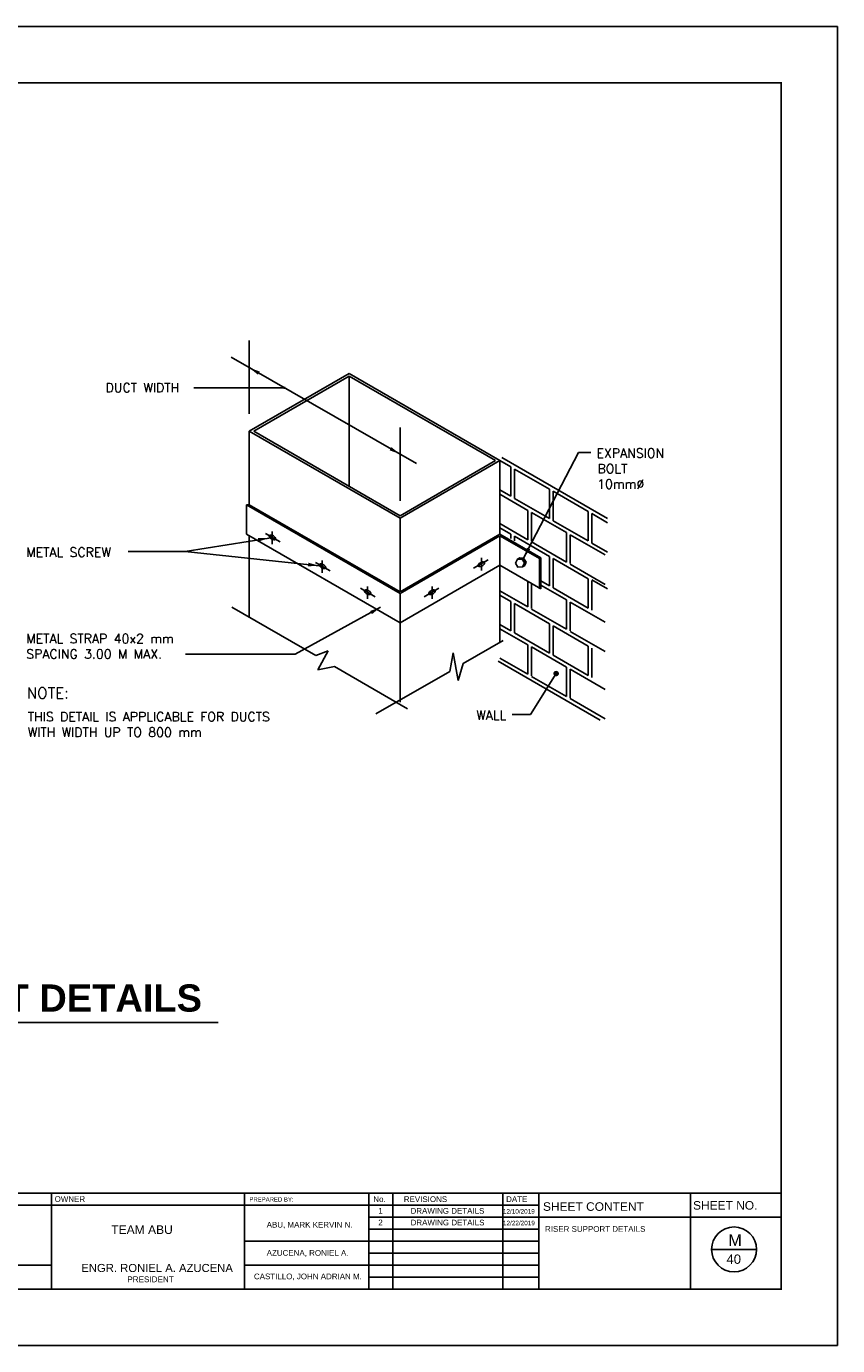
# Model space of a CAD drawing. Header units: millimetres. Extents: x 0 to 531, y -4 to 262.
# Tile 2 of 35: x 56 to 99, y 0 to 71. Entities that reach past the tile are written whole.
import ezdxf

# ---------------------------------------------------------------- set-up
doc = ezdxf.new("R2010")
doc.units = ezdxf.units.MM
doc.layers.add('.1', color=1, linetype='Continuous')
doc.layers.add('template', color=7, linetype='Continuous')
doc.styles.add('arial', font='arial.ttf')
doc.styles.add('S', font='ROMANS.SHX')

msp = doc.modelspace()

# ---------------------------------------------------------------- linework, layer by layer
at = {"layer": '.1', "color": 0}
msp.add_line((99.163, 70.553), (-0.113, 70.553), dxfattribs=at)
for p, q in [((67.779, 53.795), (67.779, 49.875)), ((66.805, 52.899), (76.702, 47.221)), ((67.779, 48.951), (73.106, 52.027)), ((68.014, 48.951), (73.106, 51.891)), ((73.106, 52.027), (81.149, 47.383)), ((73.106, 51.891), (73.106, 46.011)), ((73.106, 51.891), (80.914, 47.383)), ((69.651, 51.266), (64.813, 51.266)), ((67.779, 48.951), (67.779, 45.031)), ((75.822, 44.307), (67.779, 48.951)), ((75.822, 44.443), (68.014, 48.951)), ((75.822, 49.151), (75.822, 45.231)), ((75.822, 44.307), (81.149, 47.383)), ((75.822, 44.443), (80.914, 47.383)), ((81.149, 47.383), (81.732, 47.047)), ((81.149, 47.383), (81.149, 43.463)), ((81.247, 47.553), (86.894, 44.293)), ((85.334, 47.818), (82.413, 42.172)), ((85.999, 47.818), (85.334, 47.818)), ((81.732, 47.047), (81.732, 45.479)), ((81.928, 46.934), (81.928, 45.366)), ((81.928, 46.934), (83.795, 45.856)), ((81.732, 45.479), (81.149, 45.815)), ((83.795, 45.856), (83.795, 44.288)), ((82.64, 44.728), (81.149, 45.589)), ((83.795, 44.288), (81.928, 45.366)), ((83.991, 45.743), (85.858, 44.665)), ((83.991, 45.743), (83.991, 44.175)), ((67.779, 45.031), (67.622, 45.031)), ((67.622, 45.031), (67.622, 43.463)), ((67.622, 45.031), (75.822, 40.297)), ((75.822, 40.387), (67.779, 45.031)), ((82.64, 44.728), (82.64, 43.16)), ((84.703, 43.537), (82.836, 44.615)), ((82.836, 44.615), (82.836, 43.078)), ((85.858, 44.665), (85.858, 43.097)), ((86.054, 44.552), (86.894, 44.067)), ((86.054, 44.552), (86.054, 42.984)), ((75.822, 44.307), (75.822, 40.387)), ((81.149, 44.021), (82.64, 43.16)), ((81.149, 43.795), (81.732, 43.458)), ((85.858, 43.097), (83.991, 44.175)), ((68.833, 43.25), (64.359, 42.538)), ((67.622, 43.463), (75.822, 38.729)), ((67.779, 43.373), (67.779, 39.021)), ((68.641, 43.495), (69.424, 43.043)), ((69.001, 42.932), (69, 43.6)), ((81.149, 43.463), (75.822, 40.387)), ((81.149, 43.373), (75.822, 40.297)), ((81.149, 43.463), (83.336, 42.201)), ((81.149, 43.373), (81.149, 41.805)), ((81.149, 43.373), (83.258, 42.155)), ((81.732, 43.458), (81.732, 43.218)), ((81.928, 43.345), (81.928, 43.104)), ((81.928, 43.345), (83.795, 42.267)), ((82.836, 43.047), (84.703, 41.969)), ((84.703, 43.537), (84.703, 41.969)), ((86.766, 42.346), (84.899, 43.424)), ((84.899, 43.424), (84.899, 41.886)), ((86.894, 42.499), (86.054, 42.984)), ((64.359, 42.538), (61.321, 42.538)), ((71.506, 41.769), (64.359, 42.538)), ((83.795, 42.267), (83.795, 40.699)), ((71.312, 41.953), (72.096, 41.5)), ((71.672, 41.39), (71.672, 42.058)), ((81.149, 41.805), (75.822, 38.729)), ((80.524, 42.09), (79.741, 41.638)), ((80.164, 41.527), (80.165, 42.195)), ((81.149, 41.805), (81.149, 37.684)), ((81.149, 41.805), (83.336, 40.542)), ((82.095, 42.127), (82.209, 42.193)), ((82.209, 42.193), (82.413, 42.172)), ((82.34, 42.13), (82.413, 42.172)), ((82.345, 41.707), (82.456, 41.763)), ((82.413, 42.172), (82.547, 41.968)), ((82.547, 41.968), (82.456, 41.763)), ((82.464, 41.92), (82.547, 41.968)), ((83.258, 42.155), (83.258, 40.542)), ((83.336, 42.201), (83.336, 40.542)), ((83.991, 42.154), (83.991, 40.586)), ((83.991, 42.154), (85.858, 41.076)), ((84.899, 41.856), (86.766, 40.778)), ((82.64, 40.944), (82.64, 39.572)), ((82.836, 40.831), (82.836, 39.489)), ((83.795, 40.699), (83.336, 40.964)), ((85.858, 41.076), (85.858, 39.508)), ((86.054, 41.024), (86.894, 40.539)), ((86.054, 40.963), (86.054, 39.395)), ((73.717, 40.568), (74.501, 40.116)), ((74.077, 40.005), (74.077, 40.673)), ((75.822, 38.729), (75.822, 40.297)), ((77.899, 40.568), (77.116, 40.116)), ((77.539, 40.005), (77.54, 40.673)), ((81.149, 40.432), (82.64, 39.572)), ((81.149, 40.206), (81.732, 39.87)), ((84.703, 39.949), (83.336, 40.738)), ((85.858, 39.508), (83.991, 40.586)), ((71.325, 36.974), (66.84, 39.563)), ((74.784, 39.561), (70.23, 37.052)), ((81.732, 39.87), (81.732, 38.302)), ((81.928, 39.757), (81.928, 38.189)), ((81.928, 39.757), (83.795, 38.679)), ((82.836, 39.459), (84.703, 38.381)), ((84.703, 39.949), (84.703, 38.381)), ((84.899, 39.835), (84.899, 38.298)), ((86.766, 38.757), (84.899, 39.835)), ((75.822, 38.844), (75.822, 34.493)), ((81.732, 38.302), (81.149, 38.638)), ((82.64, 37.551), (81.149, 38.412)), ((83.795, 37.111), (81.928, 38.189)), ((83.795, 38.679), (83.795, 37.111)), ((83.991, 38.565), (85.858, 37.487)), ((83.991, 38.565), (83.991, 36.997)), ((84.899, 38.267), (86.766, 37.189)), ((79.197, 36.556), (81.32, 37.782)), ((82.64, 37.551), (82.64, 35.983)), ((82.836, 37.438), (82.836, 35.9)), ((84.703, 36.36), (82.836, 37.438)), ((85.858, 37.487), (85.858, 35.919)), ((86.054, 37.374), (86.054, 35.806)), ((70.23, 37.052), (64.379, 37.052)), ((71.325, 36.974), (71.989, 37.232)), ((71.989, 37.232), (71.429, 36.213)), ((78.469, 36.137), (78.658, 37.131)), ((78.658, 37.131), (78.913, 35.653)), ((81.051, 36.674), (86.497, 33.53)), ((81.149, 36.844), (82.64, 35.983)), ((85.858, 35.919), (83.991, 36.997)), ((71.429, 36.213), (72.332, 36.393)), ((76.227, 34.144), (72.332, 36.393)), ((74.537, 33.866), (78.469, 36.137)), ((78.913, 35.653), (79.197, 36.556)), ((84.149, 36.018), (82.783, 33.834)), ((84.703, 36.36), (84.703, 34.792)), ((86.766, 35.169), (84.899, 36.247)), ((84.899, 36.247), (84.899, 34.709)), ((82.836, 35.87), (84.703, 34.792)), ((84.899, 34.679), (86.766, 33.601)), ((82.783, 33.834), (81.8, 33.834)), ((38.402, 17.397), (66.117, 17.397))]:
    msp.add_line(p, q)
for points, const_width in [([(69.616, 51.266, 1), (69.685, 51.266, 1)], 0.0686), ([(84.075, 36.018, 1), (84.222, 36.018, 1)], 0.147)]:
    msp.add_lwpolyline(points, format="xyb", close=True, dxfattribs=dict(const_width=const_width))
for points in [[(68.966, 43.202, -0.051612), (68.904, 43.248, -0.065467), (68.864, 43.294, -0.104435), (68.843, 43.347, -0.173408), (68.849, 43.381, -0.173408), (68.876, 43.403, -0.104435), (68.932, 43.412, -0.065467), (68.992, 43.4, -0.051612), (69.062, 43.369, -0.051612), (69.125, 43.323, -0.065467), (69.165, 43.277, -0.104435), (69.185, 43.225, -0.173408), (69.179, 43.191, -0.173408), (69.152, 43.168, -0.104435), (69.097, 43.16, -0.065467), (69.037, 43.171, -0.051612)], [(71.638, 41.66, -0.051612), (71.575, 41.705, -0.065467), (71.536, 41.752, -0.104435), (71.515, 41.804, -0.173408), (71.521, 41.838, -0.173408), (71.548, 41.861, -0.104435), (71.603, 41.869, -0.065467), (71.663, 41.858, -0.051612), (71.734, 41.826, -0.051612), (71.796, 41.781, -0.065467), (71.836, 41.735, -0.104435), (71.857, 41.682, -0.173408), (71.851, 41.648, -0.173408), (71.824, 41.626, -0.104435), (71.768, 41.617, -0.065467), (71.708, 41.628, -0.051612)], [(80.206, 41.769, 0.051612), (80.268, 41.814, 0.065467), (80.308, 41.861, 0.104435), (80.329, 41.913, 0.173408), (80.322, 41.947, 0.173408), (80.296, 41.97, 0.104435), (80.24, 41.978, 0.065467), (80.18, 41.967, 0.051612), (80.11, 41.935, 0.051612), (80.047, 41.89, 0.065467), (80.007, 41.844, 0.104435), (79.987, 41.791, 0.173408), (79.993, 41.757, 0.173408), (80.02, 41.735, 0.104435), (80.075, 41.726, 0.065467), (80.135, 41.738, 0.051612)], [(74.043, 40.275, -0.051612), (73.98, 40.321, -0.065467), (73.94, 40.367, -0.104435), (73.92, 40.42, -0.173408), (73.926, 40.454, -0.173408), (73.953, 40.476, -0.104435), (74.008, 40.485, -0.065467), (74.068, 40.473, -0.051612), (74.139, 40.442, -0.051612), (74.201, 40.396, -0.065467), (74.241, 40.35, -0.104435), (74.262, 40.298, -0.173408), (74.256, 40.264, -0.173408), (74.229, 40.241, -0.104435), (74.173, 40.233, -0.065467), (74.113, 40.244, -0.051612)], [(77.574, 40.275, 0.051612), (77.636, 40.321, 0.065467), (77.676, 40.367, 0.104435), (77.697, 40.42, 0.173408), (77.69, 40.454, 0.173408), (77.664, 40.476, 0.104435), (77.608, 40.485, 0.065467), (77.548, 40.473, 0.051612), (77.478, 40.442, 0.051612), (77.415, 40.396, 0.065467), (77.375, 40.35, 0.104435), (77.355, 40.298, 0.173408), (77.361, 40.264, 0.173408), (77.388, 40.241, 0.104435), (77.443, 40.233, 0.065467), (77.503, 40.244, 0.051612)]]:
    msp.add_lwpolyline(points, format="xyb", close=True)
msp.add_lwpolyline([(81.976, 41.914), (82.1, 41.704), (82.345, 41.707), (82.464, 41.92), (82.34, 42.13), (82.095, 42.127)], close=True)
for points in [[(68.242, 51.965), (68.339, 52.136), (67.779, 52.34)], [(75.359, 48.101), (75.262, 47.931), (75.822, 47.726)], [(68.237, 43.257), (68.266, 43.063), (68.833, 43.25)], [(82.77, 42.65), (82.596, 42.74), (82.413, 42.172)], [(70.934, 41.935), (70.91, 41.741), (71.506, 41.769)], [(74.223, 39.357), (74.32, 39.187), (74.784, 39.561)]]:
    msp.add_solid(points)
at = {"layer": 'template'}
for p, q in [((99.163, 0.157), (99.163, 70.553)), ((5.904, 8.286), (96.154, 8.286)), ((57.226, 8.286), (57.226, 3.165)), ((67.529, 8.286), (67.529, 3.165)), ((74.158, 8.286), (74.158, 3.165)), ((75.438, 8.286), (75.438, 3.165)), ((81.303, 8.286), (81.303, 3.165)), ((83.223, 8.286), (83.223, 3.165)), ((91.318, 8.286), (91.318, 3.165)), ((21.75, 7.646), (78.321, 7.646)), ((76.562, 7.646), (83.223, 7.646)), ((74.158, 7.006), (84.918, 7.006)), ((74.158, 6.366), (83.223, 6.366)), ((81.557, 7.006), (96.154, 7.006)), ((67.529, 5.726), (78.321, 5.726)), ((76.562, 5.726), (83.223, 5.726)), ((74.158, 5.086), (83.223, 5.086)), ((92.439, 5.29), (94.839, 5.29)), ((21.75, 4.452), (57.226, 4.452)), ((67.529, 4.446), (78.321, 4.446)), ((76.562, 4.446), (83.223, 4.446)), ((74.158, 3.805), (83.223, 3.805)), ((-0.113, 0.157), (99.163, 0.157))]:
    msp.add_line(p, q, dxfattribs=at)
at = {"layer": 'template', "linetype": 'Continuous', "const_width": 0.0853}
msp.add_lwpolyline([(5.904, 3.165), (96.154, 3.165), (96.154, 67.544), (5.904, 67.544)], close=True, dxfattribs=at)
at = {"layer": 'template'}
msp.add_circle((93.639, 5.29), 1.2, dxfattribs=at)

# ---------------------------------------------------------------- texts
at = {"style": 'S'}
for s, height, p in [('DUCT WIDTH', 0.49, (60.112, 51.029)), ('EXPANSION ', 0.49, (86.299, 47.537)), ('BOLT', 0.49, (86.354, 46.705)), ('10mm%%C', 0.49, (86.335, 45.884)), ('METAL SCREW', 0.49, (55.879, 42.248)), ('METAL STRAP 40x2 mm', 0.49, (55.88, 37.641)), ('SPACING 3.00 M MAX.', 0.49, (55.88, 36.82)), ('NOTE:', 0.588, (55.911, 34.684)), ('THIS DETAIL IS APPLICABLE FOR DUCTS', 0.49, (55.963, 33.474)), ('WALL', 0.49, (79.887, 33.555)), ('WITH WIDTH UP TO 800 mm', 0.49, (55.963, 32.645))]:
    msp.add_text(s, height=height, dxfattribs=at).set_placement(p)
at = {"insert": (39.451, 19.431), "char_height": 1.45195, "attachment_point": 1, "style": 'arial'}
msp.add_mtext_dynamic_manual_height_columns('{\\fArial|b1|i0|c0|p34;RISER SUPPORT DETAILS}', width=43.36072, gutter_width=1, heights=[0], dxfattribs=at)
at = {"layer": 'template', "style": 'arial'}
for s, height, p in [('OWNER', 0.304, (57.395, 7.827)), ('PREPARED BY: ', 0.22802, (67.787, 7.844)), ('No.', 0.304, (74.396, 7.819)), ('REVISIONS', 0.304, (76.021, 7.819)), ('DATE', 0.304, (81.482, 7.819)), ('SHEET CONTENT', 0.45603, (83.445, 7.35)), ('SHEET NO.', 0.456, (91.452, 7.413)), ('1', 0.304, (74.658, 7.199)), ('DRAWING DETAILS', 0.30402, (76.381, 7.195)), ('12/10/2019', 0.2432, (81.308, 7.199)), ('TEAM ABU', 0.4598, (60.416, 6.114)), ('ABU, MARK KERVIN N.', 0.30402, (68.707, 6.456)), ('2', 0.304, (74.662, 6.578)), ('DRAWING DETAILS', 0.30402, (76.385, 6.573)), ('12/22/2019', 0.2432, (81.312, 6.578)), ('RISER SUPPORT DETAILS', 0.30402, (83.556, 6.229)), ('M', 0.624, (93.329, 5.476)), ('AZUCENA, RONIEL A.', 0.30402, (68.707, 4.951)), ('40', 0.4993, (93.235, 4.521)), ('ENGR. RONIEL A. AZUCENA', 0.43038, (58.82, 4.085)), ('PRESIDENT', 0.3099, (61.273, 3.54)), ('CASTILLO, JOHN ADRIAN M.', 0.30402, (68.027, 3.698))]:
    msp.add_text(s, height=height, dxfattribs=at).set_placement(p)

doc.saveas('drawing.dxf')
